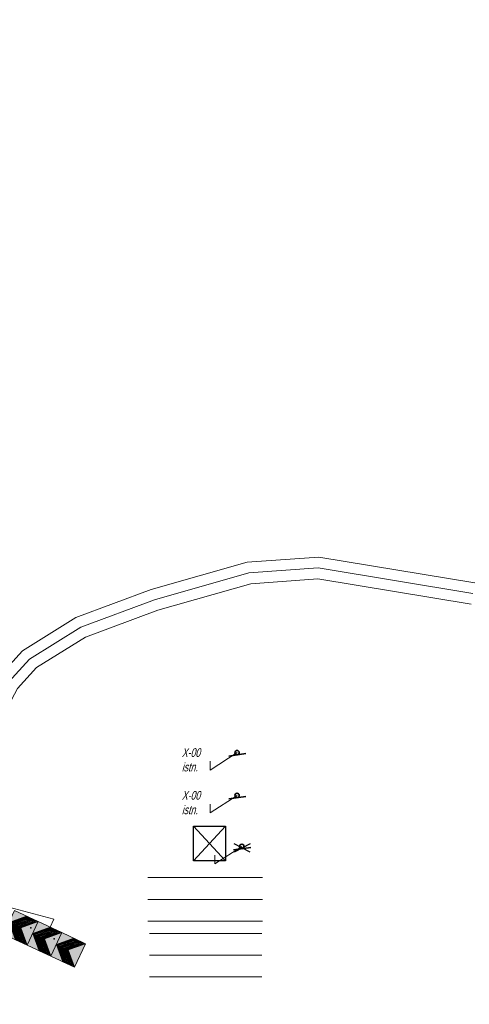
# Model space of a CAD drawing. Header units: metres. Extents: x 7599202 to 7605200, y 5484926 to 5487717.
# Tile 16 of 19: x 7603801 to 7604008, y 5485292 to 5485745. Entities that reach past the tile are written whole.
import ezdxf
from ezdxf.lldxf.tags import DXFTag

# ---------------------------------------------------------------- set-up
doc = ezdxf.new("R2010")
doc.units = ezdxf.units.M
doc.header["$MEASUREMENT"] = 0
doc.layers.get('0').update_dxf_attribs({"linetype": 'CONTINUOUS', "lineweight": 18})
for name, color, linetype, lineweight in [('0O', 7, 'CONTINUOUS', 18), ('0P', 7, 'CONTINUOUS', 35), ('Droga pomoc', 7, 'CONTINUOUS', 13)]:
    doc.layers.add(name, color=color, linetype=linetype, lineweight=lineweight)
doc.layers.add('_0', color=7, linetype='CONTINUOUS')
doc.layers.add('Znaki', color=7, linetype='CONTINUOUS')
doc.styles.get("Standard").update_dxf_attribs({"font": 'IC-isocp.shx', "width": 0.75, "oblique": 15})
tags = doc.linetypes.add('DASHDOT', pattern=[1, 0.5, -0.25, 0, -0.25]).pattern_tags.tags
tags[10:11] = [DXFTag(74, 4), DXFTag(75, 0), DXFTag(340, '0'), DXFTag(46, 1.0), DXFTag(50, 0.0), DXFTag(44, 0.0), DXFTag(45, 0.0)]
tags[8:9] = [DXFTag(74, 4), DXFTag(75, 0), DXFTag(340, '0'), DXFTag(46, 1.0), DXFTag(50, 0.0), DXFTag(44, 0.0), DXFTag(45, 0.0)]
tags[6:7] = [DXFTag(74, 4), DXFTag(75, 0), DXFTag(340, '0'), DXFTag(46, 1.0), DXFTag(50, 0.0), DXFTag(44, 0.0), DXFTag(45, 0.0)]
tags[4:5] = [DXFTag(74, 4), DXFTag(75, 0), DXFTag(340, '0'), DXFTag(46, 1.0), DXFTag(50, 0.0), DXFTag(44, 0.0), DXFTag(45, 0.0)]

# ---------------------------------------------------------------- blocks, each defined once
blk = doc.blocks.new('U03AP')
h = blk.add_hatch(color=1)
h.dxf.hatch_style = 2
h.paths.add_polyline_path([(-3, 6), (0, 3), (-3, 0), (0, 0), (3, 3), (0, 6)])
h.paths.add_polyline_path([(-0.06, 5.85), (2.79, 3), (-0.06, 0.15), (-2.64, 0.15), (0.21, 3), (-2.64, 5.85)], flags=16)
h.paths.add_polyline_path([(-0.12, 5.7), (2.58, 3), (-0.12, 0.3), (-2.28, 0.3), (0.42, 3), (-2.28, 5.7)], flags=0)
h.paths.add_polyline_path([(-0.19, 5.55), (2.36, 3), (-0.19, 0.45), (-1.91, 0.45), (0.64, 3), (-1.91, 5.55)], flags=0)
h.paths.add_polyline_path([(-0.25, 5.4), (2.15, 3), (-0.25, 0.6), (-1.55, 0.6), (0.85, 3), (-1.55, 5.4)], flags=0)
h.paths.add_polyline_path([(-0.31, 5.25), (1.94, 3), (-0.31, 0.75), (-1.19, 0.75), (1.06, 3), (-1.19, 5.25)], flags=0)
h.paths.add_polyline_path([(-0.37, 5.1), (1.73, 3), (-0.37, 0.9), (-0.83, 0.9), (1.27, 3), (-0.83, 5.1)], flags=0)
h.paths.add_polyline_path([(-0.43, 4.95), (1.52, 3), (-0.43, 1.05), (-0.47, 1.05), (1.48, 3), (-0.47, 4.95)], flags=0)
h = blk.add_hatch(color=9)
h.dxf.hatch_style = 2
h.paths.add_polyline_path([(-3, 6), (-3, 0), (0, 3)])
h.paths.add_polyline_path([(3, 3), (3, 6), (0, 6)])
h.paths.add_polyline_path([(0, 0), (3, 0), (3, 3)])
at = {"color": 1, "elevation": 2}
for points in [[(0, 0), (3, 3), (0, 6), (-3, 6), (0, 3), (-3, 0)], [(3, 0), (-3, 0), (-3, 6), (3, 6)], [(-0.06, 0.15), (2.79, 3), (-0.06, 5.85), (-2.64, 5.85), (0.21, 3), (-2.64, 0.15)], [(-0.12, 0.3), (2.58, 3), (-0.12, 5.7), (-2.28, 5.7), (0.42, 3), (-2.28, 0.3)], [(-0.19, 0.45), (2.36, 3), (-0.19, 5.55), (-1.91, 5.55), (0.64, 3), (-1.91, 0.45)], [(-0.25, 0.6), (2.15, 3), (-0.25, 5.4), (-1.55, 5.4), (0.85, 3), (-1.55, 0.6)], [(-0.31, 0.75), (1.94, 3), (-0.31, 5.25), (-1.19, 5.25), (1.06, 3), (-1.19, 0.75)], [(-0.37, 0.9), (1.73, 3), (-0.37, 5.1), (-0.83, 5.1), (1.27, 3), (-0.83, 0.9)], [(-0.43, 1.05), (1.52, 3), (-0.43, 4.95), (-0.47, 4.95), (1.48, 3), (-0.47, 1.05)]]:
    blk.add_lwpolyline(points, close=True, dxfattribs=at)
blk = doc.blocks.new('U3aP')
at = {"layer": '_0'}
blk.add_point((4, 2, 2), dxfattribs=at)
blk.add_blockref('U03AP', (0, 0))
blk = doc.blocks.new('U-3cP')
at = {"linetype": 'Continuous'}
h = blk.add_hatch(color=9, dxfattribs=at)
h.dxf.hatch_style = 1
h.paths.add_polyline_path([(7599735.51, 5488086.08), (7599735.51, 5488091.88), (7599735.61, 5488091.88), (7599735.61, 5488086.08)])
h = blk.add_hatch(color=9, dxfattribs=at)
h.dxf.hatch_style = 1
h.paths.add_polyline_path([(7599741.51, 5488086.08), (7599741.51, 5488091.88), (7599741.61, 5488091.88), (7599741.61, 5488086.08)])
for p in [(7599732.56, 5488085.98, -4), (7599738.56, 5488085.98, -4), (7599744.56, 5488085.98, -4)]:
    blk.add_blockref('U3aP', p, dxfattribs=at)

msp = doc.modelspace()

# ---------------------------------------------------------------- linework, layer by layer
at = {"color": 5, "linetype": 'Continuous'}
for p, q in [((7603860.25, 5485350.69, 0), (7603913, 5485350.69, 0)), ((7603860.25, 5485330.69, 0), (7603913, 5485330.69, 0))]:
    msp.add_line(p, q, dxfattribs=at)
at = {"color": 5, "linetype": 'DASHDOT', "ltscale": 10}
msp.add_line((7603860.25, 5485340.69, 0), (7603913, 5485340.69, 0), dxfattribs=at)
at = {"linetype": 'Continuous'}
for p, q in [((7603861.02, 5485325.01, 0), (7603912.66, 5485325.01, 0)), ((7603861.02, 5485305.01, 0), (7603912.66, 5485305.01, 0))]:
    msp.add_line(p, q, dxfattribs=at)
at = {"linetype": 'DASHDOT', "ltscale": 10}
msp.add_line((7603861.02, 5485315.01, 0), (7603912.66, 5485315.01, 0), dxfattribs=at)
at = {"color": 5, "linetype": 'DASHDOT', "ltscale": 10}
msp.add_lwpolyline([(7603540.84, 5485561.89), (7603590.04, 5485520.13), (7603622.56, 5485510.88), (7603637.05, 5485500.64), (7603647.57, 5485483.5), (7603656.94, 5485457.12), (7603659.2, 5485431.94), (7603664.09, 5485413.06), (7603673.58, 5485397.76), (7603698.45, 5485372.05), (7603725.38, 5485351.84), (7603745.02, 5485341.01), (7603773.52, 5485332.58), (7603783.6, 5485337.57), (7603789.34, 5485350.08), (7603785.19, 5485405.37), (7603788.65, 5485426.19), (7603796.22, 5485440.6), (7603805.88, 5485451.18), (7603829.42, 5485465.82), (7603863.31, 5485478.48), (7603906.75, 5485490.79), (7603938.66, 5485493.11), (7604009.81, 5485481.31)], dxfattribs=at)
at = {"color": 5, "linetype": 'Continuous'}
for points in [[(7603547.02, 5485563.2), (7603592.45, 5485524.64), (7603624.75, 5485515.46), (7603640.77, 5485504.13), (7603652.11, 5485485.67), (7603661.87, 5485458.2), (7603664.14, 5485432.8), (7603668.74, 5485415.05), (7603677.54, 5485400.85), (7603701.77, 5485375.81), (7603728.1, 5485356.05), (7603746.96, 5485345.65), (7603773.06, 5485337.93), (7603779.8, 5485341.26), (7603784.26, 5485350.99), (7603780.16, 5485405.6), (7603783.85, 5485427.8), (7603792.1, 5485443.49), (7603802.65, 5485455.06), (7603827.21, 5485470.33), (7603861.75, 5485483.24), (7603905.88, 5485495.74), (7603938.89, 5485498.14), (7604010.69, 5485486.23)], [(7603542.53, 5485553.89), (7603587.63, 5485515.61), (7603620.37, 5485506.31), (7603633.33, 5485497.15), (7603643.04, 5485481.33), (7603652.02, 5485456.05), (7603654.26, 5485431.08), (7603659.44, 5485411.08), (7603669.61, 5485394.67), (7603695.13, 5485368.29), (7603722.66, 5485347.63), (7603743.08, 5485336.37), (7603773.98, 5485327.23), (7603787.41, 5485333.87), (7603794.43, 5485349.17), (7603790.23, 5485405.15), (7603793.45, 5485424.57), (7603800.35, 5485437.7), (7603809.11, 5485447.3), (7603831.64, 5485461.31), (7603864.87, 5485473.73), (7603907.62, 5485485.84), (7603938.43, 5485488.08), (7604008.92, 5485476.38)]]:
    msp.add_lwpolyline(points, dxfattribs=at)
at = {"layer": '0O'}
for p, q in [((7603888.9, 5485400.17, 0), (7603901.29, 5485408.16, 0)), ((7603888.9, 5485404.17, 0), (7603888.9, 5485400.17, 0)), ((7603891.1, 5485357, 0), (7603903.49, 5485365, 0)), ((7603891.1, 5485361, 0), (7603891.1, 5485357, 0)), ((7603816.99, 5485331.54), (7603794.01, 5485337.65)), ((7603815.3, 5485327.91), (7603816.99, 5485331.54))]:
    msp.add_line(p, q, dxfattribs=at)
at = {"layer": '0P'}
for p, q in [((7603897.47, 5485406.62, 0), (7603905.39, 5485407.73, 0)), ((7603899.67, 5485363.45, 0), (7603907.59, 5485364.57, 0))]:
    msp.add_line(p, q, dxfattribs=at)
at = {"layer": '0P', "color": 1}
msp.add_line((7603897.47, 5485386.95, 0), (7603905.39, 5485388.07, 0), dxfattribs=at)
at = {"layer": '0P'}
for centre in [(7603901.29, 5485408.16, 0), (7603903.49, 5485365, 0)]:
    msp.add_circle(centre, 1, dxfattribs=at)
at = {"layer": '0P', "color": 1}
msp.add_circle((7603901.29, 5485388.5, 0), 1, dxfattribs=at)
at = {"layer": 'Droga pomoc', "color": 1}
for p, q in [((7603888.9, 5485380.5, 0), (7603901.29, 5485388.5, 0)), ((7603888.9, 5485384.5, 0), (7603888.9, 5485380.5, 0))]:
    msp.add_line(p, q, dxfattribs=at)
at = {"layer": 'Znaki', "color": 1}
for p, q in [((7603895.93, 5485358.47, 0), (7603881.27, 5485374.3, 0)), ((7603881.27, 5485358.47, 0), (7603895.93, 5485374.3, 0)), ((7603907.34, 5485366.23, 0), (7603900.01, 5485362.33, 0)), ((7603907.34, 5485362.33, 0), (7603900.01, 5485366.23, 0))]:
    msp.add_line(p, q, dxfattribs=at)
at = {"layer": 'Znaki', "color": 1, "elevation": 0}
msp.add_lwpolyline([(7603881.27, 5485358.47), (7603881.27, 5485374.3), (7603895.93, 5485374.3), (7603895.93, 5485358.47)], close=True, dxfattribs=at)

# ---------------------------------------------------------------- block references
at = {"linetype": 'Continuous', "xscale": 2, "yscale": 2, "zscale": 2, "rotation": 155.0059303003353}
msp.add_blockref('U-3cP', (26017585.63, 9011447.34, 4), dxfattribs=at)

# ---------------------------------------------------------------- texts
at = {"layer": '0O', "insert": (7603875.88, 5485410.2, 0), "char_height": 4, "width": 69.5411, "attachment_point": 1}
msp.add_mtext('X{\\Fic-isocp.shx|c1;-00\\Pistn.}', dxfattribs=at)
at = {"layer": 'Znaki', "color": 1, "insert": (7603875.88, 5485390.53, 0), "char_height": 4, "width": 69.5411, "attachment_point": 1}
msp.add_mtext('X{\\Fic-isocp.shx|c1;-00\\Pistn.}', dxfattribs=at)

doc.saveas('drawing.dxf')
